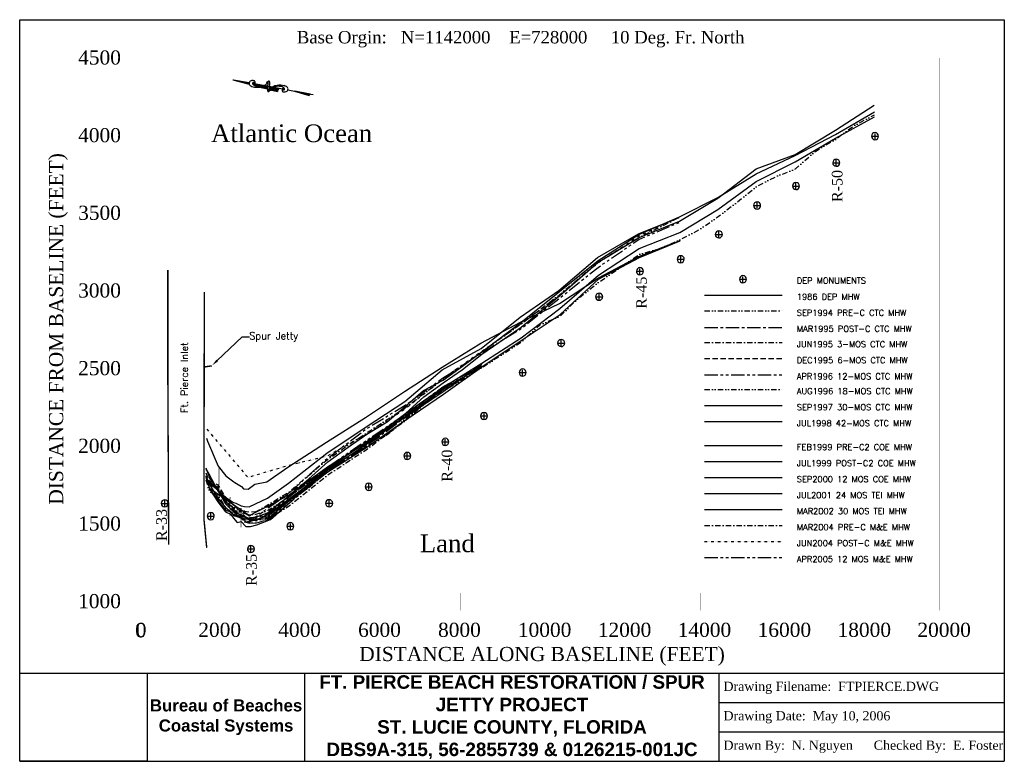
# Model space of a CAD drawing. Extents: x 843 to 14741, y 57 to 10520.
import ezdxf

# ---------------------------------------------------------------- set-up
doc = ezdxf.new("R2010")
doc.units = 0
doc.header["$LTSCALE"] = 150
doc.header["$MEASUREMENT"] = 0
for name, pattern in [('CENTER', [2, 1.25, -0.25, 0.25, -0.25]), ('DASHDOT', [1, 0.5, -0.25, 0, -0.25]), ('DASHED', [0.75, 0.5, -0.25]), ('DIVIDE', [1.25, 0.5, -0.25, 0, -0.25, 0, -0.25]), ('DIVIDE2', [0.625, 0.25, -0.125, 0, -0.125, 0, -0.125]), ('PHANTOM', [2.5, 1.25, -0.25, 0.25, -0.25, 0.25, -0.25])]:
    doc.linetypes.add(name, pattern=pattern)
for name, color, linetype in [('1986-DEP-MHW', 7, 'CONTINUOUS'), ('1994-09-PRE-C-CTC-MHW', 3, 'DIVIDE'), ('1995-03-POST-C-CTC-MHW', 5, 'CENTER'), ('1995-06-3MOS-CTC-MHW', 1, 'DASHDOT'), ('1995-12-6MOS-CTC-MHW', 4, 'DASHED'), ('1996-04-12MOS-CTC-MHW', 6, 'PHANTOM'), ('1996-08-18MOS-CTC-MHW', 7, 'DIVIDE'), ('1997-09-30MOS-CTC-MHW', 3, 'CONTINUOUS'), ('1998-07-42MOS-CTC-MHW', 5, 'CONTINUOUS'), ('1999-02-PRE-C2-COE-MHW', 1, 'CONTINUOUS'), ('1999-07-POST-C2-COE-MHW', 4, 'CONTINUOUS'), ('2000-09-12MOS-COE-MHW', 6, 'CONTINUOUS'), ('2001-07-24MOS-TEI-MHW', 3, 'CONTINUOUS'), ('2002-03-30MOS-TEI-MHW', 7, 'CONTINUOUS'), ('2004-03 M&E MHW PRE-C', 1, 'DASHDOT'), ('2004-06 M&E MHW POST-C', 3, 'DIVIDE2'), ('2005-04 M&E MHW 12MOS', 5, 'PHANTOM'), ('DEP-MONUMENTS', 7, 'CONTINUOUS'), ('GENERAL-LABELS', 7, 'CONTINUOUS'), ('GROINS', 1, 'CONTINUOUS'), ('JETTIES-N-SPUR', 1, 'CONTINUOUS'), ('SIGNATURE', 7, 'CONTINUOUS')]:
    doc.layers.add(name, color=color, linetype=linetype)
doc.styles.get("Standard").update_dxf_attribs({"font": 'TIMES.TTF'})
doc.styles.add('STYLE2', font='Complex.shx')
picture_1 = doc.add_image_def('image1.tif', size_in_pixel=(660, 456))

msp = doc.modelspace()

# ---------------------------------------------------------------- linework, layer by layer
at = {"layer": '1986-DEP-MHW', "flags": 128}
for points in [[(3523, 3909), (4087, 3524), (4645, 3818), (5189, 4213), (5742, 4556), (6289, 4966), (6818, 5331), (7365, 5676), (7922, 6032), (8467, 6447), (9011, 6914), (9587, 7290), (10160, 7516), (10699, 7842), (11240, 8237), (11788, 8513), (12358, 8849), (12909, 9150)], [(10511, 6632), (11605, 6632)]]:
    msp.add_lwpolyline(points, dxfattribs=at)
at = {"layer": '1994-09-PRE-C-CTC-MHW', "flags": 128}
for points in [[(3469, 4029), (3525, 3857), (3639, 3814), (3747, 3639), (3813, 3588), (3856, 3551), (3966, 3493), (4089, 3472), (4184, 3449), (4353, 3508), (4649, 3733), (4922, 3917), (5191, 4157), (5482, 4326), (5744, 4506), (6030, 4666), (6292, 4894), (6547, 5090), (6821, 5279), (7095, 5447), (7368, 5611), (7671, 5808), (7925, 5976), (8191, 6217), (8472, 6338), (8736, 6596), (9015, 6816), (9591, 7210), (9881, 7291), (10165, 7417), (10435, 7558), (10704, 7745), (10974, 7950), (11243, 8166), (11517, 8307), (11793, 8415), (12074, 8663), (12359, 8834), (12632, 9033), (12907, 9176)], [(10511, 6412), (11605, 6412)]]:
    msp.add_lwpolyline(points, dxfattribs=at)
at = {"layer": '1995-03-POST-C-CTC-MHW', "flags": 128}
for points in [[(10511, 6179), (11605, 6179)], [(3470, 4075), (3520, 3972), (3641, 3931), (3748, 3727), (3857, 3594), (3902, 3561), (3967, 3534), (4025, 3433), (4092, 3416), (4185, 3421), (4354, 3474), (4650, 3706), (5192, 4146), (5744, 4514), (6291, 4913), (6820, 5305), (7367, 5631)]]:
    msp.add_lwpolyline(points, dxfattribs=at)
at = {"layer": '1995-06-3MOS-CTC-MHW', "flags": 128}
for points in [[(10511, 5966), (11605, 5966)], [(3469, 4072), (3520, 3965), (3640, 3900), (3748, 3699), (3857, 3589), (3903, 3539), (3966, 3492), (4025, 3435), (4091, 3424), (4185, 3420), (4354, 3476), (4652, 3665), (5194, 4099), (5746, 4462), (6293, 4869), (6819, 5318), (7368, 5625)]]:
    msp.add_lwpolyline(points, dxfattribs=at)
at = {"layer": '1995-12-6MOS-CTC-MHW', "flags": 128}
for points in [[(10511, 5739), (11605, 5739)], [(3470, 4128), (3518, 4018), (3641, 3959), (3749, 3780), (3858, 3681), (3898, 3642), (3968, 3620), (4018, 3587), (4084, 3576), (4178, 3582), (4347, 3649), (4643, 3845), (5190, 4197), (5741, 4566), (6290, 4941), (6819, 5311), (7367, 5631)]]:
    msp.add_lwpolyline(points, dxfattribs=at)
at = {"layer": '1996-04-12MOS-CTC-MHW', "flags": 128}
for points in [[(3470, 4081), (3519, 3980), (3641, 3927), (3748, 3728), (3857, 3619), (3902, 3566), (3967, 3540), (4021, 3513), (4088, 3483), (4182, 3489), (4351, 3559), (4646, 3786), (5189, 4209), (5741, 4586), (6289, 4959), (6818, 5341), (7367, 5646)], [(10511, 5512), (11605, 5512)]]:
    msp.add_lwpolyline(points, dxfattribs=at)
at = {"layer": '1996-08-18MOS-CTC-MHW', "flags": 128}
for points in [[(3469, 4080), (3519, 3975), (3640, 3901), (3747, 3716), (3857, 3640), (3899, 3597), (3967, 3568), (4019, 3552), (4085, 3533), (4179, 3543), (4348, 3598), (4645, 3794), (5188, 4191), (5740, 4568), (6288, 4943), (6818, 5307), (7365, 5638)], [(10511, 5303), (11605, 5303)]]:
    msp.add_lwpolyline(points, dxfattribs=at)
at = {"layer": '1997-09-30MOS-CTC-MHW', "flags": 128}
for points in [[(3469, 4062), (3518, 3990), (3640, 3880), (3747, 3688), (3856, 3580), (3902, 3542), (3965, 3491), (4021, 3497), (4089, 3457), (4183, 3457), (4350, 3547), (4646, 3761), (5190, 4165), (5741, 4537), (6289, 4926), (6817, 5314), (7365, 5624)], [(10511, 5076), (11605, 5076)]]:
    msp.add_lwpolyline(points, dxfattribs=at)
at = {"layer": '1998-07-42MOS-CTC-MHW', "flags": 128}
for points in [[(3857, 3618), (3900, 3583), (3966, 3514), (4020, 3516), (4088, 3470), (4182, 3467), (4351, 3523), (4646, 3752), (5189, 4189), (5740, 4562), (6289, 4918), (6819, 5276), (7364, 5659)], [(10511, 4850), (11605, 4850)], [(3471, 4177), (3513, 4115), (3639, 3872)]]:
    msp.add_lwpolyline(points, dxfattribs=at)
at = {"layer": '1999-02-PRE-C2-COE-MHW', "flags": 128}
for points in [[(3470, 4090), (3519, 3973), (3638, 3768), (3747, 3637), (3856, 3542), (3904, 3515), (3966, 3514), (4024, 3452), (4090, 3441), (4183, 3467), (4354, 3488), (4648, 3736), (5192, 4143), (5745, 4491), (6293, 4876), (6823, 5237), (7367, 5623), (7923, 5995), (8470, 6360), (9013, 6861), (9592, 7165), (10165, 7402)], [(10511, 4513), (11605, 4513)]]:
    msp.add_lwpolyline(points, dxfattribs=at)
at = {"layer": '1999-07-POST-C2-COE-MHW', "flags": 128}
for points in [[(3479, 4616), (3492, 4575), (3646, 4219), (3755, 4086), (3864, 4000), (3882, 3991), (3974, 3934), (4004, 3899), (4070, 3895), (4160, 3969), (4330, 4002), (4627, 4208), (5173, 4558), (5726, 4910), (6275, 5273), (6805, 5617), (7352, 5958), (7912, 6253), (8463, 6517), (9012, 6880), (9591, 7185), (10165, 7405)], [(10511, 4287), (11605, 4287)]]:
    msp.add_lwpolyline(points, dxfattribs=at)
at = {"layer": '2000-09-12MOS-COE-MHW', "flags": 128}
for points in [[(3472, 4197), (3514, 4083), (3640, 3871), (3749, 3783), (3859, 3707), (3895, 3698), (3969, 3660), (4015, 3652), (4081, 3647), (4173, 3690), (4341, 3771), (4637, 3981), (5180, 4403), (5732, 4776), (6281, 5134), (6807, 5581), (7356, 5881), (7909, 6323), (8455, 6698), (8999, 7164), (9577, 7497), (10151, 7729)], [(10511, 4061), (11605, 4061)]]:
    msp.add_lwpolyline(points, dxfattribs=at)
at = {"layer": '2001-07-24MOS-TEI-MHW', "flags": 128}
for points in [[(3476, 4032), (3529, 3902), (3644, 3726), (3753, 3594), (3820, 3581), (3862, 3527), (3910, 3513), (3973, 3489), (4030, 3471), (4094, 3495), (4188, 3505), (4356, 3567), (4377, 3594), (4651, 3808), (4923, 4041), (5192, 4280), (5481, 4487), (5742, 4674), (6028, 4848), (6290, 5068), (6544, 5289), (6819, 5436), (7092, 5631), (7364, 5832), (7918, 6246), (8461, 6687), (9007, 7124), (9583, 7488), (10155, 7737), (10697, 8013), (11240, 8347), (11789, 8604), (12360, 8901), (12910, 9221)], [(10511, 3836), (11605, 3836)]]:
    msp.add_lwpolyline(points, dxfattribs=at)
at = {"layer": '2002-03-30MOS-TEI-MHW', "flags": 128}
for points in [[(3474, 4053), (3528, 3894), (3642, 3718), (3750, 3579), (3820, 3544), (3860, 3489), (3913, 3428), (3970, 3440), (4033, 3372), (4099, 3368), (4192, 3392), (4360, 3458), (4382, 3469), (4655, 3708), (4926, 3954), (5196, 4172), (5484, 4396), (5746, 4572), (6030, 4770), (6294, 4970), (6547, 5201), (6821, 5395), (7094, 5587), (7365, 5799), (7920, 6184), (8464, 6625), (9008, 7100), (9585, 7449), (10158, 7680), (10697, 8001), (11237, 8417), (11789, 8618), (12358, 8963), (12906, 9316)], [(10511, 3610), (11605, 3610)]]:
    msp.add_lwpolyline(points, dxfattribs=at)
at = {"layer": '2004-03 M&E MHW PRE-C', "flags": 128}
for points in [[(3515, 4063), (3809, 3672), (4087, 3521), (4643, 3855), (4915, 4086), (5184, 4311), (5474, 4515), (5736, 4687), (6285, 5045), (6813, 5445), (7358, 5828), (7913, 6225), (8458, 6636), (9003, 7096), (9580, 7444), (10151, 7731)], [(10511, 3384), (11605, 3384)]]:
    msp.add_lwpolyline(points, dxfattribs=at)
at = {"layer": '2004-06 M&E MHW POST-C', "flags": 128}
for points in [[(3485, 4742), (4062, 4063), (4626, 4231), (5182, 4366), (5737, 4673), (6286, 5034), (6813, 5455), (7358, 5838), (7913, 6223), (8458, 6633), (9003, 7090), (9579, 7465), (10150, 7738)], [(10511, 3159), (11605, 3159)]]:
    msp.add_lwpolyline(points, dxfattribs=at)
at = {"layer": '2005-04 M&E MHW 12MOS', "flags": 128}
for points in [[(3518, 4014), (4090, 3448), (4644, 3838), (5184, 4329), (5733, 4747), (6283, 5080), (6813, 5462), (7359, 5818), (7916, 6159), (8460, 6589), (9006, 7026), (9581, 7419), (10154, 7661)], [(10511, 2933), (11605, 2933)]]:
    msp.add_lwpolyline(points, dxfattribs=at)
at = {"layer": 'DEP-MONUMENTS', "color": 1, "linetype": 'Continuous'}
for p, q in [((12916, 8837), (12916, 8917)), ((12876, 8877), (12956, 8877)), ((12329, 8502), (12409, 8502)), ((12369, 8462), (12369, 8542)), ((11800, 8133), (11800, 8213)), ((11760, 8173), (11840, 8173)), ((11252, 7859), (11252, 7939)), ((11212, 7899), (11292, 7899)), ((10712, 7451), (10712, 7531)), ((10672, 7491), (10752, 7491)), ((10134, 7141), (10214, 7141)), ((10174, 7101), (10174, 7181)), ((9558, 6972), (9638, 6972)), ((9598, 6932), (9598, 7012)), ((11012, 6859), (11092, 6859)), ((11052, 6819), (11052, 6899)), ((8982, 6611), (9062, 6611)), ((9022, 6571), (9022, 6651)), ((8486, 5918), (8486, 5998)), ((8446, 5958), (8526, 5958)), ((7942, 5502), (7942, 5582)), ((7902, 5542), (7982, 5542)), ((7357, 4929), (7437, 4929)), ((7397, 4889), (7397, 4969)), ((6851, 4524), (6851, 4604)), ((6811, 4564), (6891, 4564)), ((6274, 4366), (6354, 4366)), ((6314, 4326), (6314, 4406)), ((5729, 3930), (5809, 3930)), ((5769, 3890), (5769, 3970)), ((2850, 3696), (2930, 3696)), ((2890, 3656), (2890, 3736)), ((5171, 3698), (5251, 3698)), ((5211, 3658), (5211, 3738)), ((3500, 3516), (3580, 3516)), ((3540, 3476), (3540, 3556)), ((4624, 3374), (4704, 3374)), ((4664, 3334), (4664, 3414)), ((4107, 3013), (4107, 3093)), ((4067, 3053), (4147, 3053))]:
    msp.add_line(p, q, dxfattribs=at)
at = {"layer": 'DEP-MONUMENTS', "color": 7, "linetype": 'Continuous'}
for centre in [(12916, 8877), (12369, 8502), (11800, 8173), (11252, 7899), (10712, 7491), (10174, 7141), (9598, 6972), (11052, 6859), (9022, 6611), (8486, 5958), (7942, 5542), (7397, 4929), (6851, 4564), (6314, 4366), (5769, 3930), (2890, 3696), (5211, 3698), (3540, 3516), (4664, 3374), (4107, 3053)]:
    msp.add_arc(centre, 50, 0, 359, dxfattribs=at)
at = {"layer": 'GENERAL-LABELS'}
for p, q in [((3852, 9672), (4082, 9630)), ((3852, 9672), (4082, 9611)), ((4082, 9629), (3863, 9669)), ((4082, 9627), (3891, 9662)), ((4082, 9625), (3919, 9654)), ((4082, 9622), (3947, 9647)), ((4082, 9620), (3975, 9639)), ((4082, 9618), (4003, 9632)), ((4082, 9615), (4032, 9625)), ((4082, 9613), (4060, 9617)), ((4131, 9621), (4345, 9582)), ((4286, 9592), (4131, 9620)), ((4281, 9590), (4132, 9618)), ((4275, 9589), (4133, 9615)), ((4270, 9588), (4134, 9613)), ((4264, 9587), (4136, 9610)), ((4257, 9585), (4138, 9607)), ((4251, 9584), (4141, 9604)), ((4244, 9583), (4144, 9602)), ((4237, 9582), (4148, 9599)), ((4229, 9582), (4154, 9595)), ((4217, 9581), (4162, 9591)), ((4163, 9590), (4179, 9585)), ((4345, 9581), (4293, 9590)), ((4342, 9642), (4337, 9637)), ((4352, 9650), (4342, 9642)), ((4197, 9583), (4191, 9584)), ((4235, 9571), (4253, 9566)), ((4341, 9552), (4237, 9571)), ((4341, 9554), (4243, 9572)), ((4341, 9556), (4249, 9573)), ((4253, 9566), (4340, 9543)), ((4342, 9558), (4255, 9574)), ((4340, 9550), (4256, 9565)), ((4342, 9561), (4259, 9576)), ((4342, 9563), (4263, 9577)), ((4343, 9565), (4267, 9579)), ((4343, 9567), (4271, 9581)), ((4343, 9570), (4276, 9582)), ((4344, 9572), (4280, 9584)), ((4344, 9574), (4283, 9585)), ((4340, 9547), (4284, 9558)), ((4344, 9576), (4286, 9587)), ((4345, 9579), (4290, 9589)), ((4340, 9545), (4313, 9550)), ((4362, 9537), (4480, 9506)), ((4362, 9509), (4371, 9518)), ((4483, 9523), (4363, 9545)), ((4483, 9521), (4363, 9543)), ((4482, 9519), (4363, 9541)), ((4482, 9517), (4363, 9539)), ((4487, 9532), (4364, 9554)), ((4486, 9530), (4364, 9552)), ((4485, 9528), (4364, 9550)), ((4484, 9525), (4364, 9548)), ((4491, 9538), (4365, 9561)), ((4489, 9536), (4365, 9559)), ((4488, 9534), (4365, 9557)), ((4494, 9542), (4366, 9565)), ((4492, 9540), (4366, 9563)), ((4402, 9563), (4367, 9570)), ((4496, 9544), (4367, 9568)), ((4411, 9569), (4368, 9576)), ((4408, 9567), (4368, 9574)), ((4405, 9565), (4368, 9572)), ((4482, 9515), (4368, 9535)), ((4369, 9577), (4372, 9577)), ((4371, 9518), (4376, 9523)), ((4372, 9577), (4412, 9569)), ((4481, 9512), (4396, 9528)), ((4498, 9546), (4403, 9563)), ((4500, 9548), (4407, 9565)), ((4503, 9549), (4411, 9566)), ((4506, 9551), (4414, 9568)), ((4416, 9569), (4430, 9566)), ((4481, 9510), (4424, 9520)), ((4430, 9566), (4507, 9552)), ((4481, 9508), (4452, 9513)), ((4480, 9506), (4480, 9506)), ((4507, 9552), (4581, 9538)), ((4628, 9529), (4720, 9513)), ((4720, 9513), (4950, 9471)), ((4720, 9513), (4928, 9449)), ((4944, 9471), (4727, 9511)), ((4939, 9469), (4746, 9505)), ((4936, 9468), (4764, 9499)), ((4933, 9466), (4783, 9494)), ((4932, 9464), (4801, 9488)), ((4930, 9462), (4820, 9482)), ((4929, 9460), (4838, 9476)), ((4928, 9458), (4857, 9471)), ((4928, 9455), (4875, 9465)), ((4927, 9453), (4894, 9459)), ((4927, 9451), (4913, 9454)), ((4950, 9471), (4985, 9464))]:
    msp.add_line(p, q, dxfattribs=at)
at = {"layer": 'GENERAL-LABELS', "color": 7, "linetype": 'Continuous'}
for points in [[(2433, 9980, 1, 1, 0), (2677, 9980, 1, 1, 0)], [(2555, 2310, 1, 1, 0), (2555, 9980, 1, 1, 0)], [(2555, 9980, 1, 1, 0), (13831, 9980, 1, 1, 0)], [(13831, 2310, 1, 1, 0), (13831, 9980, 1, 1, 0)], [(2433, 8884, 1, 1, 0), (2677, 8884, 1, 1, 0)], [(2433, 7789, 1, 1, 0), (2677, 7789, 1, 1, 0)], [(2433, 6693, 1, 1, 0), (2677, 6693, 1, 1, 0)], [(2433, 5597, 1, 1, 0), (2677, 5597, 1, 1, 0)], [(2433, 4501, 1, 1, 0), (2677, 4501, 1, 1, 0)], [(2433, 3405, 1, 1, 0), (2677, 3405, 1, 1, 0)], [(2555, 2432, 1, 1, 0), (2555, 2188, 1, 1, 0)], [(3681, 2432, 1, 1, 0), (3681, 2188, 1, 1, 0)], [(4809, 2432, 1, 1, 0), (4809, 2188, 1, 1, 0)], [(5937, 2432, 1, 1, 0), (5937, 2188, 1, 1, 0)], [(7065, 2432, 1, 1, 0), (7065, 2188, 1, 1, 0)], [(8192, 2432, 1, 1, 0), (8192, 2188, 1, 1, 0)], [(9320, 2432, 1, 1, 0), (9320, 2188, 1, 1, 0)], [(10448, 2432, 1, 1, 0), (10448, 2188, 1, 1, 0)], [(11576, 2432, 1, 1, 0), (11576, 2188, 1, 1, 0)], [(12704, 2432, 1, 1, 0), (12704, 2188, 1, 1, 0)], [(13831, 2432, 1, 1, 0), (13831, 2188, 1, 1, 0)], [(2433, 2310, 1, 1, 0), (2677, 2310, 1, 1, 0)], [(2555, 2310, 1, 1, 0), (13831, 2310, 1, 1, 0)]]:
    msp.add_lwpolyline(points, format="xyseb", dxfattribs=at)
msp.add_lwpolyline([(2544, 2002), (2517, 1993), (2499, 1966), (2490, 1921), (2490, 1894), (2499, 1849), (2517, 1822), (2544, 1813), (2562, 1813), (2589, 1822), (2607, 1849), (2616, 1894), (2616, 1921), (2607, 1966), (2589, 1993), (2562, 2002), (2544, 2002)], dxfattribs=at)
at = {"layer": 'GENERAL-LABELS'}
for centre, radius, start, end in [((4121, 9620), 40.1, 152.8304, 183.0706), ((4111, 9619), 29.7, 183.0706, 218.3648), ((4117, 9622), 35.8, 122.1039, 152.8304), ((4132, 9636), 56.8, 218.3648, 241.5739), ((4132, 9599), 63.4, 99.1337, 122.1039), ((4133, 9594), 67.8, 73.4473, 99.1337), ((4146, 9622), 15.3, 156.0068, 184.8332), ((4149, 9622), 18.4, 184.8332, 212.2318), ((4142, 9624), 10.6, 121.2176, 156.0068), ((4167, 9634), 40.3, 212.2318, 230.6375), ((4142, 9622), 11.9, 88.9128, 121.2176), ((4142, 9605), 29.8, 68.6384, 88.9128), ((4190, 9661), 76, 230.6375, 246.0522), ((4132, 9636), 34, 301.8409, 319.6208), ((4147, 9642), 18.3, 22.838, 73.4473), ((4145, 9612), 21.7, 50.2227, 68.6384), ((4133, 9635), 32.4, 319.6208, 337.8301), ((4144, 9611), 23.7, 32.6288, 50.2227), ((4198, 9679), 95.9, 246.0522, 259.7619), ((4131, 9636), 35, 337.8301, 359.8249), ((4134, 9636), 32, 359.8249, 22.838), ((4255, 9689), 102, 281.0178, 289.322), ((4217, 9728), 158, 294.1244, 299.9777), ((4194, 9864), 288, 289.322, 294.2666), ((4120, 9896), 351, 299.9777, 303.9002), ((4280, 9657), 64, 303.9002, 318.9244), ((4335, 9644), 10.4, 181.3808, 216.6733), ((4330, 9641), 5, 216.6733, 268.6464), ((4214, 9715), 152, 318.9244, 328.6515), ((4331, 9660), 24, 268.6464, 277.7605), ((4331, 9659), 22.8, 277.7605, 287.1035), ((4333, 9651), 14.6, 287.1035, 299.3873), ((4346, 9628), 11.6, 105.5173, 120.9735), ((4345, 9632), 7.94, 69.1812, 105.5173), ((3872, 9686), 484, 347.5675, 348.863), ((4217, 9619), 133, 348.863, 351.3325), ((4346, 9634), 5.02, 22.9751, 69.1812), ((3273, 9762), 1087, 351.3325, 352.4846), ((4339, 9631), 13.5, 7.552, 22.9751), ((4204, 9640), 149, 352.4846, 355.5961), ((4358, 9644), 8.56, 105.9997, 133.1498), ((4330, 9630), 22.3, 355.5961, 7.552), ((4360, 9636), 16.8, 86.6914, 105.9997), ((4360, 9645), 8.31, 50.9751, 86.6914), ((4354, 9637), 18.6, 27.3128, 50.9751), ((4334, 9626), 41, 12.4424, 27.3128), ((4214, 9614), 159, 350.373, 352.4013), ((3472, 9713), 907, 352.4013, 353.7241), ((4341, 9628), 34.2, 356.1507, 12.4424), ((4106, 9644), 269, 353.7241, 356.1507), ((4534, 9284), 314, 96.3655, 103.8208), ((4516, 9443), 154, 84.835, 96.3655), ((4500, 9267), 331, 76.9697, 84.835), ((4166, 9699), 128, 241.5739, 256.9697), ((4212, 9897), 331, 256.9697, 264.835), ((4228, 9845), 264, 259.7619, 266.223), ((4196, 9721), 154, 264.835, 276.3655), ((4220, 9719), 138, 266.223, 275.1781), ((4178, 9879), 314, 276.3655, 283.8208), ((4213, 9796), 215, 275.1781, 279.0351), ((4119, 10389), 815, 279.0351, 281.0178), ((4214, 9734), 165, 283.8208, 294.1244), ((4608, 9516), 269, 173.7241, 176.1507), ((4373, 9532), 34.2, 176.1507, 192.4424), ((5241, 9446), 907, 172.4013, 173.7241), ((4380, 9533), 41, 192.4424, 207.3128), ((4500, 9545), 159, 170.373, 172.4013), ((4870, 9483), 534, 169.2682, 170.373), ((4360, 9523), 18.6, 207.3128, 230.9751), ((4353, 9515), 8.31, 230.9751, 266.6914), ((4354, 9524), 16.8, 266.6914, 285.9997), ((4356, 9516), 8.56, 285.9997, 313.1498), ((4510, 9520), 149, 172.4846, 175.5961), ((4384, 9530), 22.3, 175.5961, 187.552), ((4375, 9529), 13.5, 187.552, 202.9751), ((5440, 9397), 1087, 171.3325, 172.4846), ((4367, 9525), 5.02, 202.9751, 249.1812), ((4497, 9541), 133, 168.863, 171.3325), ((4368, 9528), 7.94, 249.1812, 285.5173), ((4841, 9473), 484, 167.5675, 168.863), ((3844, 9677), 534, 349.2682, 350.373), ((4498, 9448), 152, 138.9244, 148.6515), ((4367, 9532), 11.6, 285.5173, 300.9735), ((4380, 9509), 14.6, 107.1035, 119.3873), ((4383, 9501), 22.8, 97.7605, 107.1035), ((4383, 9500), 24, 88.6464, 97.7605), ((4383, 9519), 5, 36.6733, 88.6464), ((4432, 9506), 64, 123.9002, 138.9244), ((4379, 9516), 10.4, 1.3808, 36.6733), ((4592, 9268), 351, 119.9777, 123.9002), ((4518, 9300), 288, 109.322, 114.2666), ((4495, 9436), 158, 114.1244, 119.9777), ((4457, 9475), 102, 101.0178, 109.322), ((4498, 9429), 165, 103.8208, 114.1244), ((4593, 8775), 815, 99.0351, 101.0178), ((4499, 9367), 215, 95.1781, 99.0351), ((4492, 9445), 138, 86.223, 95.1781), ((4534, 9505), 53.5, 119.7351, 179.8604), ((4484, 9318), 264, 79.7619, 86.223), ((4514, 9484), 95.9, 66.0522, 79.7619), ((4581, 9527), 35, 157.8301, 179.8249), ((4578, 9527), 32, 179.8249, 202.838), ((4578, 9528), 32.4, 139.6208, 157.8301), ((4568, 9553), 23.7, 212.6288, 230.2227), ((4565, 9522), 18.3, 202.838, 253.4473), ((4522, 9502), 76, 50.6375, 66.0522), ((4567, 9551), 21.7, 230.2227, 248.6384), ((4580, 9527), 34, 121.8409, 139.6208), ((4570, 9559), 29.8, 248.6384, 268.9128), ((4579, 9569), 67.8, 253.4473, 279.1337), ((4570, 9541), 11.9, 268.9128, 301.2176), ((4544, 9530), 40.3, 32.2318, 50.6375), ((4546, 9465), 128, 61.5739, 76.9697), ((4570, 9540), 10.6, 301.2176, 336.0068), ((4563, 9542), 18.4, 4.8332, 32.2318), ((4566, 9542), 15.3, 336.0068, 4.8332), ((4580, 9565), 63.4, 279.1337, 302.1039), ((4580, 9527), 56.8, 38.3648, 61.5739), ((4595, 9542), 35.8, 302.1039, 332.8304), ((4601, 9544), 29.7, 3.0706, 38.3648), ((4591, 9544), 40.1, 332.8304, 3.0706), ((4946, 9452), 19.2, 79.657, 187.7853)]:
    msp.add_arc(centre, radius, start, end, dxfattribs=at)
at = {"layer": 'GROINS', "color": 1, "linetype": 'Continuous'}
for points in [[(3655, 3703, 10, 10, 0), (3655, 4193, 10, 10, 0)], [(3814, 3783, 10, 10, 0), (3810, 3519, 10, 10, 0)], [(3967, 3623, 10, 10, 0), (3966, 3356, 10, 10, 0)]]:
    msp.add_lwpolyline(points, format="xyseb", dxfattribs=at)
at = {"layer": 'JETTIES-N-SPUR', "color": 1, "linetype": 'Continuous'}
for points in [[(2934, 5529, 20, 20, 0), (2934, 6990, 20, 20, 0)], [(3449, 6679, 20, 20, 0), (3444, 3474, 20, 20, 0), (3483, 3069, 20, 20, 0)], [(3447, 5620, 20, 20, 0), (3555, 5637, 20, 20, 0)], [(2934, 5529, 20, 20, 0), (2946, 3114, 20, 20, 0)]]:
    msp.add_lwpolyline(points, format="xyseb", dxfattribs=at)
at = {"layer": 'JETTIES-N-SPUR', "color": 7, "linetype": 'Continuous', "flags": 128}
msp.add_lwpolyline([(3631, 5711), (3985, 6044), (4085, 6044)], dxfattribs=at)
at = {"layer": 'JETTIES-N-SPUR', "color": 7, "linetype": 'Continuous', "extrusion": (0, 0, -1)}
msp.add_solid([(-3642, 5699), (-3558, 5642), (-3620, 5723)], dxfattribs=at)
at = {"layer": 'SIGNATURE', "color": 7, "linetype": 'Continuous'}
for p, q in [((843, 1302), (7792, 1302)), ((4870, 57), (4870, 1302)), ((7792, 1302), (14741, 1302)), ((10714, 472), (10714, 1302)), ((10714, 887), (14741, 887)), ((10714, 57), (10714, 472)), ((10714, 472), (14741, 472)), ((843, 57), (7792, 57)), ((7792, 57), (14741, 57))]:
    msp.add_line(p, q, dxfattribs=at)
for points in [[(843, 57), (843, 10520)], [(843, 10520), (14741, 10520)], [(14741, 10520), (14741, 57)]]:
    msp.add_lwpolyline(points, dxfattribs=at)

# ---------------------------------------------------------------- texts
at = {"layer": '1986-DEP-MHW', "color": 7, "linetype": 'Continuous', "style": 'STYLE2'}
msp.add_text('1986 DEP MHW', height=85, dxfattribs=at).set_placement((11813, 6569))
at = {"layer": '1994-09-PRE-C-CTC-MHW', "color": 3, "linetype": 'DIVIDE', "style": 'STYLE2'}
msp.add_text('SEP1994 PRE-C CTC MHW', height=85, dxfattribs=at).set_placement((11813, 6343))
at = {"layer": '1995-03-POST-C-CTC-MHW', "style": 'STYLE2'}
msp.add_text('MAR1995 POST-C CTC MHW', height=85, dxfattribs=at).set_placement((11813, 6117))
at = {"layer": '1995-06-3MOS-CTC-MHW', "style": 'STYLE2'}
msp.add_text('JUN1995 3-MOS CTC MHW', height=85, dxfattribs=at).set_placement((11813, 5899))
at = {"layer": '1995-12-6MOS-CTC-MHW', "style": 'STYLE2'}
msp.add_text('DEC1995 6-MOS CTC MHW', height=85, dxfattribs=at).set_placement((11813, 5673))
at = {"layer": '1996-04-12MOS-CTC-MHW', "style": 'STYLE2'}
msp.add_text('APR1996 12-MOS CTC MHW', height=85, dxfattribs=at).set_placement((11813, 5446))
at = {"layer": '1996-08-18MOS-CTC-MHW', "style": 'STYLE2'}
msp.add_text('AUG1996 18-MOS CTC MHW', height=85, dxfattribs=at).set_placement((11813, 5237))
at = {"layer": '1997-09-30MOS-CTC-MHW', "style": 'STYLE2'}
msp.add_text('SEP1997 30-MOS CTC MHW', height=85, dxfattribs=at).set_placement((11813, 5010))
at = {"layer": '1998-07-42MOS-CTC-MHW', "style": 'STYLE2'}
msp.add_text('JUL1998 42-MOS CTC MHW', height=85, dxfattribs=at).set_placement((11813, 4784))
at = {"layer": '1999-02-PRE-C2-COE-MHW', "style": 'STYLE2'}
msp.add_text('FEB1999 PRE-C2 COE MHW', height=85, dxfattribs=at).set_placement((11813, 4447))
at = {"layer": '1999-07-POST-C2-COE-MHW', "style": 'STYLE2'}
msp.add_text('JUL1999 POST-C2 COE MHW', height=85, dxfattribs=at).set_placement((11813, 4221))
at = {"layer": '2000-09-12MOS-COE-MHW', "style": 'STYLE2'}
msp.add_text('SEP2000 12 MOS COE MHW', height=85, dxfattribs=at).set_placement((11813, 3995))
at = {"layer": '2001-07-24MOS-TEI-MHW', "style": 'STYLE2'}
msp.add_text('JUL2001 24 MOS TEI MHW', height=85, dxfattribs=at).set_placement((11813, 3769))
at = {"layer": '2002-03-30MOS-TEI-MHW', "style": 'STYLE2'}
msp.add_text('MAR2002 30 MOS TEI MHW', height=85, dxfattribs=at).set_placement((11813, 3544))
at = {"layer": '2004-03 M&E MHW PRE-C', "style": 'STYLE2'}
msp.add_text('MAR2004 PRE-C M&E MHW', height=85, dxfattribs=at).set_placement((11813, 3318))
at = {"layer": '2004-06 M&E MHW POST-C', "style": 'STYLE2'}
msp.add_text('JUN2004 POST-C M&E MHW', height=85, dxfattribs=at).set_placement((11813, 3093))
at = {"layer": '2005-04 M&E MHW 12MOS', "style": 'STYLE2'}
msp.add_text('APR2005 12 MOS M&E MHW', height=85, dxfattribs=at).set_placement((11813, 2867))
at = {"layer": 'DEP-MONUMENTS', "linetype": 'Continuous'}
for s, p in [('R-50', (12457, 7947)), ('R-45', (9695, 6442)), ('R-40', (6950, 4002)), ('R-33', (2921, 3165)), ('R-35', (4189, 2531))]:
    msp.add_text(s, height=150, rotation=90, dxfattribs=at).set_placement(p)
at = {"layer": 'DEP-MONUMENTS', "color": 7, "linetype": 'Continuous', "style": 'STYLE2'}
msp.add_text('DEP MONUMENTS', height=85, dxfattribs=at).set_placement((11813, 6796))
at = {"layer": 'GENERAL-LABELS', "linetype": 'Continuous'}
for s, height, p in [('Base Orgin:   N=1142000    E=728000     10 Deg. Fr. North', 175, (4755, 10186)), ('4500 ', 200, (1668, 9887)), ('Atlantic Ocean', 250, (3544, 8793)), ('4000 ', 200, (1668, 8791)), ('3500 ', 200, (1668, 7696)), ('3000 ', 200, (1668, 6600)), ('2500 ', 200, (1668, 5504)), ('2000 ', 200, (1668, 4408)), ('1500 ', 200, (1668, 3312)), ('Land', 250, (6491, 3007)), ('1000 ', 200, (1668, 2217)), ('0', 200, (2482, 1812)), ('2000 ', 200, (3364, 1812)), ('4000 ', 200, (4492, 1812)), ('6000 ', 200, (5620, 1812)), ('8000 ', 200, (6748, 1812)), ('10000 ', 200, (7875, 1812)), ('12000 ', 200, (9003, 1812)), ('14000 ', 200, (10131, 1812)), ('16000 ', 200, (11259, 1812)), ('18000 ', 200, (12387, 1812)), ('20000 ', 200, (13514, 1812)), ('DISTANCE ALONG BASELINE (FEET)', 200, (5636, 1471))]:
    msp.add_text(s, height=height, dxfattribs=at).set_placement(p)
msp.add_text('DISTANCE FROM BASELINE (FEET)', height=200, rotation=90, dxfattribs=at).set_placement((1457, 3678))
at = {"layer": 'GENERAL-LABELS', "color": 7, "linetype": 'Continuous', "style": 'STYLE2'}
msp.add_text('Ft. Pierce Inlet', height=100, rotation=90, dxfattribs=at).set_placement((3217, 4970))
at = {"layer": 'JETTIES-N-SPUR', "color": 7, "linetype": 'Continuous', "style": 'STYLE2'}
msp.add_text('Spur Jetty', height=100, dxfattribs=at).set_placement((4085, 6010))
at = {"layer": 'SIGNATURE', "color": 7, "linetype": 'Continuous'}
for s, insert, char_height, width, attachment_point in [('{\\fArial|b1|i0|c0|p34;FT. PIERCE BEACH RESTORATION / SPUR JETTY PROJECT\\PST. LUCIE COUNTY, FLORIDA\\PDBS9A-315, 56-2855739 & 0126215-001JC}', (7792, 679), 190, 5735.5, 5), ('Drawing Filename:  FTPIERCE.DWG', (10777, 1093), 130, 4026.97, 4), ('{\\FARIALBD.TTF;Bureau of Beaches Coastal Systems}', (3756, 678), 170, 2228.32, 5), ('Drawing Date:  May 10, 2006', (10777, 678), 130, 4026.97, 4), ('Drawn By:  N. Nguyen      Checked By:  E. Foster', (10777, 263), 130, 4026.97, 4)]:
    msp.add_mtext(s, dxfattribs=dict(at, insert=insert, char_height=char_height, width=width, attachment_point=attachment_point))

# ---------------------------------------------------------------- pictures from other files: only their frames are drawn
image = msp.add_image(picture_1, insert=(843, 57), size_in_units=(1799, 1243), dxfattribs=at)
image.dxf.flags = 7

doc.saveas('drawing.dxf')
